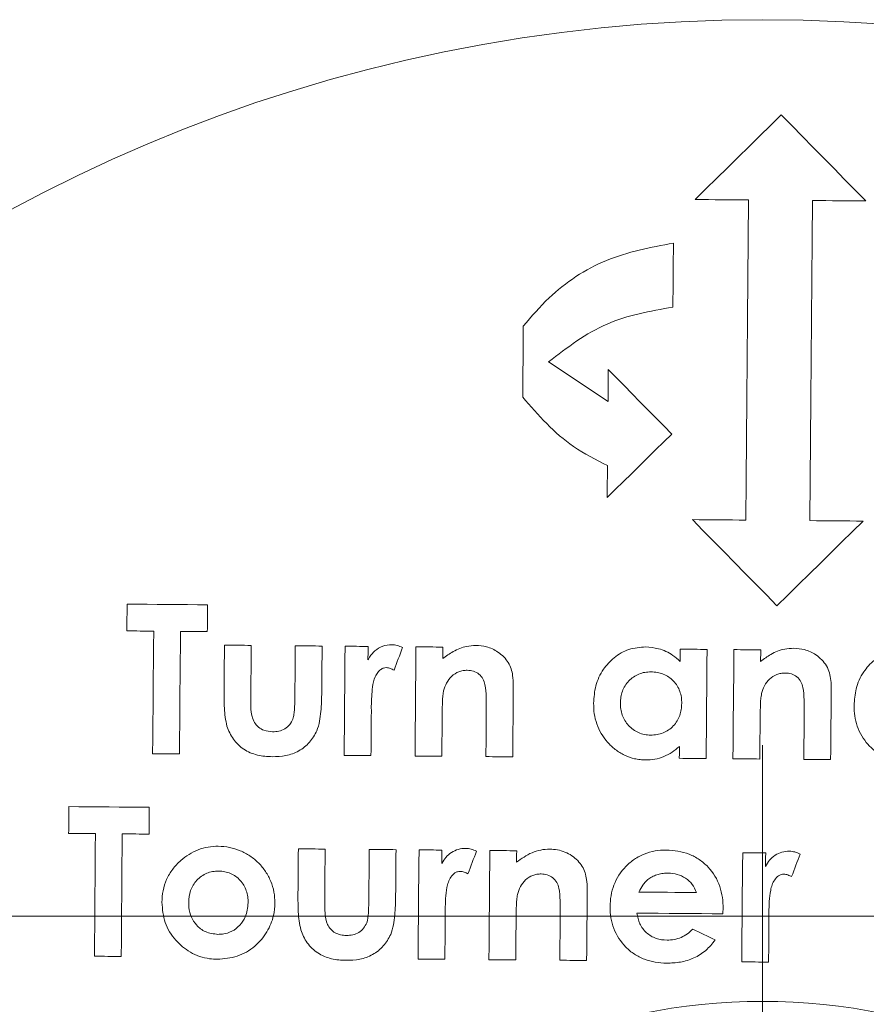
# Model space of a CAD drawing. Header units: millimetres. Extents: x 165 to 832, y 42 to 879.
# Tile 20 of 24: x 737 to 756, y 721 to 744. Entities that reach past the tile are written whole.
import ezdxf

# ---------------------------------------------------------------- set-up
doc = ezdxf.new("R2010")
doc.units = ezdxf.units.MM

# ---------------------------------------------------------------- blocks, each defined once
blk = doc.blocks.new('SW_CENTERMARKSYMBOL_6')
at = {"color": 0, "linetype": 'Continuous', "lineweight": 0}
blk.add_line((0, 5), (0, 20), dxfattribs=at)
blk = doc.blocks.new('SW_CENTERMARKSYMBOL_7')
at = {"color": 0, "linetype": 'Continuous', "lineweight": 0}
blk.add_line((5, 0), (38.943, 0), dxfattribs=at)

msp = doc.modelspace()

# ---------------------------------------------------------------- linework, layer by layer
at = {"color": 7, "linetype": 'Continuous', "lineweight": 15}
msp.add_line((750.405, 735.289), (749.013, 736.218), dxfattribs=at)
at = {"color": 7, "linetype": 'Continuous', "lineweight": 15, "flags": 128}
for points in [[(754.463, 742.004), (754.212, 741.757), (753.961, 741.51), (753.709, 741.263), (753.457, 741.015), (753.205, 740.767), (752.952, 740.519), (752.699, 740.27), (752.446, 740.022)], [(756.446, 739.987), (756.197, 740.24), (755.948, 740.493), (755.7, 740.745), (755.452, 740.998), (755.205, 741.25), (754.957, 741.501), (754.71, 741.753), (754.463, 742.004)], [(752.446, 740.022), (752.602, 740.02), (752.758, 740.019), (752.915, 740.018), (753.071, 740.016), (753.227, 740.015), (753.383, 740.013), (753.54, 740.012), (753.696, 740.011)], [(753.696, 740.011), (753.688, 739.086), (753.68, 738.157), (753.672, 737.224), (753.663, 736.288), (753.655, 735.349), (753.647, 734.406), (753.639, 733.46), (753.63, 732.511)], [(755.13, 732.498), (755.139, 733.447), (755.147, 734.393), (755.155, 735.336), (755.163, 736.275), (755.171, 737.211), (755.18, 738.144), (755.188, 739.073), (755.196, 739.998)], [(755.196, 739.998), (755.352, 739.996), (755.508, 739.995), (755.665, 739.994), (755.821, 739.992), (755.977, 739.991), (756.133, 739.989), (756.29, 739.988), (756.446, 739.987)], [(751.924, 737.501), (751.926, 737.689), (751.927, 737.877), (751.929, 738.065), (751.93, 738.252), (751.932, 738.44), (751.934, 738.627), (751.935, 738.814), (751.937, 739.001)], [(748.42, 737.057), (748.418, 736.849), (748.416, 736.641), (748.414, 736.433), (748.413, 736.224), (748.411, 736.016), (748.409, 735.807), (748.407, 735.598), (748.405, 735.389)], [(750.411, 736.039), (750.41, 735.946), (750.409, 735.852), (750.409, 735.758), (750.408, 735.665), (750.407, 735.571), (750.406, 735.477), (750.405, 735.383), (750.405, 735.289)], [(751.898, 734.526), (751.712, 734.716), (751.525, 734.905), (751.339, 735.095), (751.153, 735.284), (750.968, 735.473), (750.782, 735.662), (750.596, 735.851), (750.411, 736.039)], [(750.385, 733.039), (750.574, 733.226), (750.764, 733.412), (750.953, 733.598), (751.142, 733.784), (751.331, 733.969), (751.52, 734.155), (751.709, 734.341), (751.898, 734.526)], [(750.391, 733.789), (750.391, 733.696), (750.39, 733.602), (750.389, 733.508), (750.388, 733.415), (750.387, 733.321), (750.387, 733.227), (750.386, 733.133), (750.385, 733.039)], [(752.38, 732.522), (752.628, 732.27), (752.875, 732.019), (753.122, 731.767), (753.37, 731.515), (753.618, 731.263), (753.866, 731.01), (754.114, 730.757), (754.363, 730.505)], [(753.63, 732.511), (753.474, 732.512), (753.318, 732.514), (753.162, 732.515), (753.005, 732.516), (752.849, 732.518), (752.693, 732.519), (752.537, 732.521), (752.38, 732.522)], [(754.363, 730.505), (754.616, 730.753), (754.869, 731.001), (755.121, 731.249), (755.373, 731.497), (755.625, 731.745), (755.877, 731.993), (756.129, 732.24), (756.38, 732.487)], [(756.38, 732.487), (756.224, 732.488), (756.068, 732.49), (755.912, 732.491), (755.755, 732.492), (755.599, 732.494), (755.443, 732.495), (755.287, 732.497), (755.13, 732.498)], [(739.138, 730.543), (739.137, 730.464), (739.137, 730.386), (739.136, 730.307), (739.135, 730.229), (739.135, 730.15), (739.134, 730.072), (739.133, 729.993), (739.133, 729.915)], [(741.023, 730.526), (740.787, 730.528), (740.551, 730.531), (740.315, 730.533), (740.08, 730.535), (739.844, 730.537), (739.609, 730.539), (739.373, 730.541), (739.138, 730.543)], [(741.017, 729.898), (741.018, 729.977), (741.019, 730.055), (741.019, 730.134), (741.02, 730.212), (741.021, 730.291), (741.021, 730.369), (741.022, 730.448), (741.023, 730.526)], [(739.133, 729.915), (739.211, 729.914), (739.29, 729.913), (739.368, 729.913), (739.447, 729.912), (739.525, 729.911), (739.604, 729.911), (739.682, 729.91), (739.761, 729.909)], [(739.761, 729.909), (739.758, 729.552), (739.755, 729.193), (739.751, 728.835), (739.748, 728.476), (739.745, 728.117), (739.742, 727.758), (739.739, 727.398), (739.736, 727.038)], [(740.364, 727.032), (740.367, 727.392), (740.37, 727.752), (740.373, 728.112), (740.376, 728.471), (740.38, 728.83), (740.383, 729.188), (740.386, 729.546), (740.389, 729.904)], [(740.389, 729.904), (740.467, 729.903), (740.546, 729.902), (740.624, 729.902), (740.703, 729.901), (740.781, 729.9), (740.86, 729.9), (740.939, 729.899), (741.017, 729.898)], [(741.418, 729.581), (741.417, 729.449), (741.416, 729.317), (741.415, 729.185), (741.414, 729.053), (741.412, 728.921), (741.411, 728.789), (741.41, 728.656), (741.409, 728.524)], [(742.046, 729.575), (741.968, 729.576), (741.889, 729.577), (741.811, 729.577), (741.732, 729.578), (741.654, 729.579), (741.575, 729.579), (741.497, 729.58), (741.418, 729.581)], [(742.036, 728.348), (742.037, 728.501), (742.038, 728.655), (742.04, 728.808), (742.041, 728.962), (742.042, 729.115), (742.044, 729.269), (742.045, 729.422), (742.046, 729.575)], [(743.078, 729.566), (743.077, 729.41), (743.076, 729.254), (743.074, 729.098), (743.073, 728.942), (743.072, 728.786), (743.07, 728.63), (743.069, 728.474), (743.068, 728.318)], [(743.707, 729.561), (743.628, 729.561), (743.55, 729.562), (743.471, 729.563), (743.392, 729.563), (743.314, 729.564), (743.235, 729.565), (743.157, 729.565), (743.078, 729.566)], [(743.697, 728.486), (743.698, 728.62), (743.7, 728.755), (743.701, 728.889), (743.702, 729.024), (743.703, 729.158), (743.704, 729.292), (743.705, 729.426), (743.707, 729.561)], [(744.245, 729.556), (744.242, 729.237), (744.239, 728.918), (744.237, 728.599), (744.234, 728.279), (744.231, 727.96), (744.228, 727.639), (744.226, 727.319), (744.223, 726.998)], [(744.783, 729.551), (744.716, 729.552), (744.649, 729.552), (744.582, 729.553), (744.514, 729.554), (744.447, 729.554), (744.38, 729.555), (744.312, 729.555), (744.245, 729.556)], [(744.781, 729.236), (744.781, 729.276), (744.781, 729.315), (744.782, 729.355), (744.782, 729.394), (744.782, 729.433), (744.783, 729.473), (744.783, 729.512), (744.783, 729.551)], [(745.391, 728.996), (745.416, 729.062), (745.441, 729.128), (745.466, 729.195), (745.491, 729.261), (745.516, 729.327), (745.541, 729.393), (745.566, 729.46), (745.591, 729.526)], [(745.905, 729.541), (745.902, 729.223), (745.9, 728.904), (745.897, 728.584), (745.894, 728.265), (745.891, 727.945), (745.889, 727.625), (745.886, 727.305), (745.883, 726.984)], [(746.533, 729.536), (746.455, 729.537), (746.376, 729.537), (746.298, 729.538), (746.219, 729.539), (746.141, 729.539), (746.062, 729.54), (745.984, 729.541), (745.905, 729.541)], [(746.531, 729.265), (746.531, 729.299), (746.532, 729.333), (746.532, 729.367), (746.532, 729.401), (746.533, 729.435), (746.533, 729.468), (746.533, 729.502), (746.533, 729.536)], [(752.097, 729.487), (752.097, 729.451), (752.097, 729.415), (752.096, 729.379), (752.096, 729.343), (752.096, 729.307), (752.095, 729.271), (752.095, 729.235), (752.095, 729.199)], [(752.725, 729.482), (752.647, 729.483), (752.568, 729.483), (752.49, 729.484), (752.411, 729.485), (752.333, 729.485), (752.254, 729.486), (752.176, 729.487), (752.097, 729.487)], [(752.703, 726.924), (752.706, 727.245), (752.709, 727.565), (752.712, 727.885), (752.714, 728.205), (752.717, 728.525), (752.72, 728.844), (752.723, 729.163), (752.725, 729.482)], [(753.354, 729.476), (753.351, 729.158), (753.348, 728.839), (753.345, 728.519), (753.343, 728.2), (753.34, 727.88), (753.337, 727.56), (753.334, 727.24), (753.331, 726.919)], [(753.982, 729.471), (753.903, 729.472), (753.825, 729.472), (753.746, 729.473), (753.668, 729.474), (753.589, 729.474), (753.511, 729.475), (753.432, 729.476), (753.354, 729.476)], [(753.979, 729.2), (753.98, 729.234), (753.98, 729.268), (753.98, 729.302), (753.981, 729.336), (753.981, 729.37), (753.981, 729.403), (753.982, 729.437), (753.982, 729.471)], [(748.171, 726.964), (748.173, 727.174), (748.175, 727.384), (748.177, 727.594), (748.179, 727.803), (748.18, 728.013), (748.182, 728.222), (748.184, 728.432), (748.186, 728.641)], [(755.62, 726.899), (755.622, 727.109), (755.623, 727.319), (755.625, 727.529), (755.627, 727.738), (755.629, 727.948), (755.631, 728.157), (755.633, 728.367), (755.634, 728.576)], [(744.851, 726.993), (744.852, 727.122), (744.853, 727.252), (744.854, 727.382), (744.855, 727.511), (744.857, 727.64), (744.858, 727.77), (744.859, 727.899), (744.86, 728.028)], [(744.86, 728.028), (744.86, 728.044), (744.86, 728.06), (744.86, 728.075), (744.859, 728.091), (744.859, 728.106), (744.859, 728.122), (744.859, 728.138), (744.859, 728.153)], [(747.553, 728.08), (747.552, 727.941), (747.55, 727.803), (747.549, 727.664), (747.548, 727.525), (747.547, 727.386), (747.546, 727.247), (747.544, 727.108), (747.543, 726.969)], [(746.511, 726.978), (746.512, 727.106), (746.513, 727.233), (746.514, 727.36), (746.516, 727.488), (746.517, 727.615), (746.518, 727.742), (746.519, 727.869), (746.52, 727.996)], [(753.96, 726.913), (753.961, 727.041), (753.962, 727.168), (753.963, 727.295), (753.964, 727.423), (753.965, 727.55), (753.966, 727.677), (753.967, 727.804), (753.968, 727.931)], [(755.001, 728.015), (755, 727.876), (754.999, 727.738), (754.998, 727.599), (754.996, 727.46), (754.995, 727.321), (754.994, 727.182), (754.993, 727.043), (754.992, 726.904)], [(752.077, 727.209), (752.077, 727.174), (752.077, 727.139), (752.077, 727.104), (752.076, 727.069), (752.076, 727.035), (752.076, 727), (752.075, 726.965), (752.075, 726.93)], [(739.736, 727.038), (739.814, 727.037), (739.893, 727.036), (739.971, 727.035), (740.05, 727.035), (740.128, 727.034), (740.207, 727.033), (740.285, 727.033), (740.364, 727.032)], [(744.223, 726.998), (744.301, 726.998), (744.38, 726.997), (744.458, 726.996), (744.537, 726.996), (744.615, 726.995), (744.694, 726.994), (744.772, 726.994), (744.851, 726.993)], [(745.883, 726.984), (745.961, 726.983), (746.04, 726.983), (746.118, 726.982), (746.197, 726.981), (746.275, 726.98), (746.354, 726.98), (746.433, 726.979), (746.511, 726.978)], [(747.543, 726.969), (747.622, 726.969), (747.7, 726.968), (747.779, 726.967), (747.857, 726.967), (747.936, 726.966), (748.014, 726.965), (748.093, 726.965), (748.171, 726.964)], [(752.075, 726.93), (752.154, 726.929), (752.232, 726.928), (752.311, 726.928), (752.389, 726.927), (752.468, 726.926), (752.546, 726.926), (752.625, 726.925), (752.703, 726.924)], [(753.331, 726.919), (753.41, 726.918), (753.488, 726.918), (753.567, 726.917), (753.645, 726.916), (753.724, 726.915), (753.802, 726.915), (753.881, 726.914), (753.96, 726.913)], [(754.992, 726.904), (755.07, 726.904), (755.149, 726.903), (755.227, 726.902), (755.306, 726.902), (755.384, 726.901), (755.463, 726.9), (755.541, 726.9), (755.62, 726.899)], [(737.774, 725.798), (737.773, 725.72), (737.772, 725.641), (737.772, 725.563), (737.771, 725.484), (737.77, 725.406), (737.77, 725.327), (737.769, 725.249), (737.768, 725.17)], [(739.658, 725.782), (739.422, 725.784), (739.186, 725.786), (738.951, 725.788), (738.715, 725.79), (738.48, 725.792), (738.244, 725.794), (738.009, 725.796), (737.774, 725.798)], [(739.653, 725.154), (739.653, 725.232), (739.654, 725.311), (739.655, 725.389), (739.655, 725.468), (739.656, 725.547), (739.657, 725.625), (739.658, 725.704), (739.658, 725.782)], [(737.768, 725.17), (737.847, 725.17), (737.925, 725.169), (738.004, 725.168), (738.082, 725.168), (738.161, 725.167), (738.239, 725.166), (738.318, 725.165), (738.396, 725.165)], [(738.396, 725.165), (738.393, 724.807), (738.39, 724.449), (738.387, 724.09), (738.384, 723.731), (738.381, 723.372), (738.378, 723.013), (738.374, 722.653), (738.371, 722.293)], [(738.999, 722.288), (739.003, 722.648), (739.006, 723.007), (739.009, 723.367), (739.012, 723.726), (739.015, 724.084), (739.018, 724.443), (739.021, 724.801), (739.025, 725.159)], [(739.025, 725.159), (739.103, 725.159), (739.182, 725.158), (739.26, 725.157), (739.339, 725.157), (739.417, 725.156), (739.496, 725.155), (739.574, 725.155), (739.653, 725.154)], [(743.15, 724.809), (743.149, 724.677), (743.148, 724.545), (743.146, 724.413), (743.145, 724.281), (743.144, 724.149), (743.143, 724.017), (743.142, 723.885), (743.141, 723.753)], [(743.778, 724.804), (743.699, 724.804), (743.621, 724.805), (743.542, 724.806), (743.464, 724.806), (743.385, 724.807), (743.307, 724.808), (743.228, 724.808), (743.15, 724.809)], [(743.767, 723.576), (743.769, 723.73), (743.77, 723.883), (743.771, 724.037), (743.773, 724.19), (743.774, 724.344), (743.775, 724.497), (743.777, 724.65), (743.778, 724.804)], [(744.81, 724.795), (744.809, 724.639), (744.807, 724.483), (744.806, 724.327), (744.805, 724.171), (744.803, 724.015), (744.802, 723.859), (744.801, 723.702), (744.799, 723.546)], [(745.438, 724.789), (745.36, 724.79), (745.281, 724.791), (745.203, 724.791), (745.124, 724.792), (745.046, 724.793), (744.967, 724.793), (744.889, 724.794), (744.81, 724.795)], [(745.429, 723.714), (745.43, 723.849), (745.431, 723.983), (745.432, 724.118), (745.434, 724.252), (745.435, 724.386), (745.436, 724.521), (745.437, 724.655), (745.438, 724.789)], [(745.977, 724.785), (745.974, 724.466), (745.971, 724.146), (745.968, 723.827), (745.966, 723.507), (745.963, 723.188), (745.96, 722.868), (745.957, 722.547), (745.954, 722.227)], [(746.515, 724.78), (746.448, 724.78), (746.38, 724.781), (746.313, 724.782), (746.246, 724.782), (746.179, 724.783), (746.111, 724.783), (746.044, 724.784), (745.977, 724.785)], [(746.512, 724.465), (746.513, 724.504), (746.513, 724.544), (746.513, 724.583), (746.514, 724.622), (746.514, 724.662), (746.514, 724.701), (746.515, 724.74), (746.515, 724.78)], [(747.123, 724.224), (747.148, 724.29), (747.173, 724.357), (747.198, 724.423), (747.223, 724.489), (747.248, 724.556), (747.273, 724.622), (747.298, 724.688), (747.323, 724.755)], [(747.637, 724.77), (747.634, 724.451), (747.631, 724.132), (747.628, 723.812), (747.626, 723.493), (747.623, 723.173), (747.62, 722.853), (747.617, 722.533), (747.615, 722.212)], [(748.265, 724.765), (748.186, 724.765), (748.108, 724.766), (748.029, 724.767), (747.951, 724.767), (747.872, 724.768), (747.794, 724.769), (747.715, 724.769), (747.637, 724.77)], [(748.263, 724.494), (748.263, 724.528), (748.263, 724.562), (748.264, 724.595), (748.264, 724.629), (748.264, 724.663), (748.264, 724.697), (748.265, 724.731), (748.265, 724.765)], [(753.56, 724.718), (753.557, 724.399), (753.554, 724.08), (753.551, 723.761), (753.549, 723.441), (753.546, 723.121), (753.543, 722.801), (753.54, 722.481), (753.537, 722.161)], [(754.098, 724.714), (754.031, 724.714), (753.964, 724.715), (753.896, 724.715), (753.829, 724.716), (753.762, 724.717), (753.694, 724.717), (753.627, 724.718), (753.56, 724.718)], [(754.095, 724.399), (754.096, 724.438), (754.096, 724.478), (754.096, 724.517), (754.097, 724.556), (754.097, 724.596), (754.097, 724.635), (754.098, 724.674), (754.098, 724.714)], [(754.706, 724.158), (754.731, 724.224), (754.756, 724.291), (754.781, 724.357), (754.806, 724.423), (754.831, 724.49), (754.856, 724.556), (754.881, 724.622), (754.906, 724.688)], [(749.903, 722.192), (749.905, 722.402), (749.907, 722.612), (749.908, 722.822), (749.91, 723.032), (749.912, 723.241), (749.914, 723.451), (749.916, 723.66), (749.918, 723.869)], [(752.475, 723.785), (752.306, 723.787), (752.138, 723.788), (751.97, 723.79), (751.801, 723.791), (751.633, 723.793), (751.465, 723.794), (751.297, 723.796), (751.128, 723.797)], [(746.583, 722.221), (746.584, 722.351), (746.585, 722.48), (746.586, 722.61), (746.587, 722.739), (746.588, 722.869), (746.589, 722.998), (746.59, 723.128), (746.592, 723.257)], [(746.592, 723.257), (746.591, 723.273), (746.591, 723.288), (746.591, 723.304), (746.591, 723.319), (746.591, 723.335), (746.591, 723.351), (746.591, 723.366), (746.591, 723.382)], [(748.243, 722.207), (748.244, 722.334), (748.245, 722.462), (748.246, 722.589), (748.247, 722.716), (748.248, 722.843), (748.249, 722.971), (748.25, 723.098), (748.252, 723.225)], [(749.284, 723.308), (749.283, 723.17), (749.282, 723.031), (749.281, 722.892), (749.28, 722.754), (749.278, 722.615), (749.277, 722.476), (749.276, 722.337), (749.275, 722.198)], [(751.079, 723.304), (751.331, 723.302), (751.583, 723.3), (751.836, 723.297), (752.088, 723.295), (752.34, 723.293), (752.592, 723.291), (752.844, 723.289), (753.096, 723.286)], [(753.096, 723.286), (753.097, 723.301), (753.097, 723.316), (753.098, 723.331), (753.098, 723.346), (753.098, 723.36), (753.099, 723.375), (753.099, 723.39), (753.1, 723.405)], [(754.166, 722.155), (754.167, 722.285), (754.168, 722.414), (754.169, 722.544), (754.17, 722.673), (754.171, 722.803), (754.172, 722.932), (754.173, 723.061), (754.175, 723.191)], [(754.175, 723.191), (754.174, 723.206), (754.174, 723.222), (754.174, 723.238), (754.174, 723.253), (754.174, 723.269), (754.174, 723.284), (754.174, 723.3), (754.174, 723.316)], [(752.914, 722.675), (752.848, 722.707), (752.783, 722.739), (752.717, 722.771), (752.652, 722.803), (752.586, 722.835), (752.521, 722.866), (752.455, 722.898), (752.39, 722.93)], [(738.371, 722.293), (738.45, 722.292), (738.528, 722.292), (738.607, 722.291), (738.685, 722.29), (738.764, 722.29), (738.842, 722.289), (738.921, 722.288), (738.999, 722.288)], [(745.954, 722.227), (746.033, 722.226), (746.111, 722.226), (746.19, 722.225), (746.268, 722.224), (746.347, 722.223), (746.425, 722.223), (746.504, 722.222), (746.583, 722.221)], [(747.615, 722.212), (747.693, 722.212), (747.772, 722.211), (747.85, 722.21), (747.929, 722.21), (748.007, 722.209), (748.086, 722.208), (748.164, 722.208), (748.243, 722.207)], [(749.275, 722.198), (749.353, 722.197), (749.432, 722.197), (749.51, 722.196), (749.589, 722.195), (749.667, 722.195), (749.746, 722.194), (749.824, 722.193), (749.903, 722.192)], [(753.537, 722.161), (753.616, 722.16), (753.694, 722.159), (753.773, 722.159), (753.851, 722.158), (753.93, 722.157), (754.009, 722.157), (754.087, 722.156), (754.166, 722.155)]]:
    msp.add_lwpolyline(points, dxfattribs=at)
at = {"color": 7, "linetype": 'Continuous', "lineweight": 15}
for radius in [37, 14]:
    msp.add_circle((754.024, 707.235), radius, dxfattribs=at)
for points, knots in [([(751.937, 739.001), (751.401, 738.899), (750.33, 738.695), (749.15, 737.91), (748.613, 737.283), (748.42, 737.057)], [0, 0, 0, 0, 0.390372, 0.780483, 1, 1, 1, 1]), ([(749.013, 736.218), (749.45, 736.554), (750.31, 737.216), (751.392, 737.407), (751.924, 737.501)], [0, 0, 0, 0, 0.5081323, 1, 1, 1, 1]), ([(748.405, 735.389), (748.773, 734.969), (749.339, 734.321), (750.118, 733.927), (750.391, 733.789)], [0, 0, 0, 0, 0.649697, 1, 1, 1, 1]), ([(745.336, 729.591), (745.265, 729.585), (745.122, 729.572), (744.94, 729.461), (744.836, 729.337), (744.793, 729.259), (744.781, 729.236)], [0, 0, 0, 0, 0.305031, 0.612348, 0.888045, 1, 1, 1, 1]), ([(745.591, 729.526), (745.551, 729.544), (745.51, 729.561), (745.425, 729.584), (745.38, 729.589), (745.336, 729.591)], [0, 0, 0, 0, 0.5, 0.5, 1, 1, 1, 1]), ([(747.308, 729.574), (747.236, 729.57), (747.051, 729.56), (746.781, 729.449), (746.61, 729.324), (746.531, 729.265)], [0, 0, 0, 0, 0.251762, 0.65366, 1, 1, 1, 1]), ([(747.964, 729.305), (747.92, 729.345), (747.802, 729.451), (747.574, 729.554), (747.391, 729.568), (747.308, 729.574)], [0, 0, 0, 0, 0.248447, 0.660969, 1, 1, 1, 1]), ([(751.287, 729.539), (751.153, 729.529), (750.885, 729.508), (750.541, 729.303), (750.268, 729.01), (750.096, 728.637), (750.077, 728.358), (750.067, 728.221)], [0, 0, 0, 0, 0.196151, 0.393699, 0.577311, 0.792184, 1, 1, 1, 1]), ([(752.095, 729.199), (752.04, 729.249), (751.892, 729.38), (751.613, 729.513), (751.387, 729.531), (751.287, 729.539)], [0, 0, 0, 0, 0.24984, 0.665983, 1, 1, 1, 1]), ([(754.756, 729.509), (754.685, 729.505), (754.497, 729.495), (754.228, 729.384), (754.058, 729.258), (753.979, 729.2)], [0, 0, 0, 0, 0.250759, 0.656129, 1, 1, 1, 1]), ([(755.412, 729.24), (755.367, 729.28), (755.25, 729.385), (755.023, 729.489), (754.84, 729.503), (754.756, 729.509)], [0, 0, 0, 0, 0.250653, 0.654629, 1, 1, 1, 1]), ([(757.389, 729.486), (757.254, 729.475), (756.983, 729.454), (756.638, 729.246), (756.364, 728.948), (756.197, 728.575), (756.178, 728.299), (756.169, 728.168)], [0, 0, 0, 0, 0.197528, 0.396378, 0.58309, 0.801692, 1, 1, 1, 1]), ([(748.186, 728.641), (748.184, 728.717), (748.178, 728.9), (748.106, 729.137), (748, 729.262), (747.964, 729.305)], [0, 0, 0, 0, 0.318843, 0.76701, 1, 1, 1, 1]), ([(755.634, 728.576), (755.634, 728.636), (755.633, 728.695), (755.619, 728.814), (755.607, 728.873), (755.574, 728.987), (755.551, 729.042), (755.492, 729.148), (755.454, 729.195), (755.412, 729.24)], [0, 0, 0, 0, 0.25, 0.25, 0.5, 0.5, 0.75, 0.75, 1, 1, 1, 1]), ([(744.859, 728.153), (744.863, 728.303), (744.87, 728.533), (744.923, 728.805), (745.002, 728.939), (745.07, 729.01), (745.141, 729.049), (745.188, 729.052), (745.211, 729.054)], [0, 0, 0, 0, 0.430923, 0.664383, 0.779381, 0.868545, 0.93684, 1, 1, 1, 1]), ([(745.211, 729.054), (745.227, 729.053), (745.243, 729.052), (745.258, 729.048), (745.274, 729.045), (745.289, 729.04), (745.304, 729.035), (745.319, 729.029), (745.334, 729.023), (745.348, 729.016), (745.363, 729.01), (745.377, 729.003), (745.391, 728.996)], [0, 0, 0, 0, 0.0000481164, 0.0000481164, 0.0000481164, 0.0000963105, 0.0000963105, 0.0000963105, 0.000144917, 0.000144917, 0.000144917, 0.0001936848, 0.0001936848, 0.0001936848, 0.0001936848]), ([(746.554, 728.511), (746.572, 728.574), (746.592, 728.636), (746.654, 728.751), (746.694, 728.806), (746.791, 728.897), (746.848, 728.934), (746.941, 728.971), (746.974, 728.979), (747.04, 728.99), (747.074, 728.991), (747.107, 728.993)], [0, 0, 0, 0, 0.25, 0.25, 0.5, 0.5, 0.75, 0.75, 0.875, 0.875, 1, 1, 1, 1]), ([(747.107, 728.993), (747.156, 728.99), (747.205, 728.986), (747.298, 728.956), (747.343, 728.933), (747.455, 728.84), (747.502, 728.75), (747.542, 728.562), (747.546, 728.465), (747.553, 728.273), (747.553, 728.176), (747.553, 728.08)], [0, 0, 0, 0, 0.125, 0.125, 0.25, 0.25, 0.5, 0.5, 0.75, 0.75, 1, 1, 1, 1]), ([(750.695, 728.226), (750.697, 728.273), (750.699, 728.319), (750.714, 728.411), (750.726, 728.456), (750.773, 728.59), (750.824, 728.672), (750.958, 728.811), (751.038, 728.867), (751.173, 728.922), (751.219, 728.936), (751.315, 728.952), (751.364, 728.954), (751.413, 728.955)], [0, 0, 0, 0, 0.125, 0.125, 0.25, 0.25, 0.5, 0.5, 0.75, 0.75, 0.875, 0.875, 1, 1, 1, 1]), ([(751.413, 728.955), (751.462, 728.953), (751.511, 728.95), (751.606, 728.933), (751.653, 728.92), (751.789, 728.867), (751.869, 728.81), (752.004, 728.671), (752.056, 728.588), (752.103, 728.453), (752.115, 728.406), (752.129, 728.312), (752.13, 728.263), (752.131, 728.215)], [0, 0, 0, 0, 0.125, 0.125, 0.25, 0.25, 0.5, 0.5, 0.75, 0.75, 0.875, 0.875, 1, 1, 1, 1]), ([(754.002, 728.446), (754.021, 728.509), (754.041, 728.571), (754.102, 728.686), (754.142, 728.741), (754.238, 728.831), (754.295, 728.869), (754.388, 728.905), (754.422, 728.914), (754.488, 728.925), (754.522, 728.926), (754.556, 728.928)], [0, 0, 0, 0, 0.25, 0.25, 0.5, 0.5, 0.75, 0.75, 0.875, 0.875, 1, 1, 1, 1]), ([(754.556, 728.928), (754.605, 728.925), (754.654, 728.921), (754.747, 728.891), (754.791, 728.868), (754.905, 728.774), (754.951, 728.683), (754.99, 728.494), (754.995, 728.398), (755.001, 728.207), (755.002, 728.111), (755.001, 728.015)], [0, 0, 0, 0, 0.125, 0.125, 0.25, 0.25, 0.5, 0.5, 0.75, 0.75, 1, 1, 1, 1]), ([(741.409, 728.524), (741.409, 728.384), (741.41, 728.173), (741.431, 727.891), (741.462, 727.753), (741.478, 727.684)], [0, 0, 0, 0, 0.497121, 0.747401, 1, 1, 1, 1]), ([(746.52, 727.996), (746.521, 728.082), (746.522, 728.168), (746.531, 728.34), (746.534, 728.426), (746.554, 728.511)], [0, 0, 0, 0, 0.5, 0.5, 1, 1, 1, 1]), ([(742.545, 727.551), (742.476, 727.557), (742.357, 727.568), (742.211, 727.653), (742.113, 727.768), (742.029, 728.001), (742.033, 728.2), (742.036, 728.348)], [0, 0, 0, 0, 0.186079, 0.32079, 0.45523, 0.59642, 1, 1, 1, 1]), ([(743.068, 728.318), (743.066, 728.239), (743.063, 728.122), (743.051, 727.964), (743.03, 727.886), (743.02, 727.847)], [0, 0, 0, 0, 0.496688, 0.746681, 1, 1, 1, 1]), ([(743.581, 727.577), (743.64, 727.721), (743.663, 727.874), (743.69, 728.18), (743.696, 728.333), (743.697, 728.486)], [0, 0, 0, 0, 0.5, 0.5, 1, 1, 1, 1]), ([(753.968, 727.931), (753.97, 728.017), (753.973, 728.146), (753.98, 728.318), (753.995, 728.403), (754.002, 728.446)], [0, 0, 0, 0, 0.498768, 0.748767, 1, 1, 1, 1]), ([(750.067, 728.221), (750.068, 728.139), (750.071, 728.056), (750.095, 727.894), (750.115, 727.814), (750.197, 727.579), (750.282, 727.434), (750.449, 727.247), (750.509, 727.19), (750.641, 727.086), (750.713, 727.041), (750.865, 726.967), (750.945, 726.94), (751.07, 726.911), (751.112, 726.904), (751.197, 726.895), (751.24, 726.893), (751.282, 726.892)], [0, 0, 0, 0, 0.125, 0.125, 0.25, 0.25, 0.5, 0.5, 0.625, 0.625, 0.75, 0.75, 0.875, 0.875, 0.9375, 0.9375, 1, 1, 1, 1]), ([(751.403, 727.474), (751.354, 727.476), (751.306, 727.48), (751.211, 727.498), (751.164, 727.513), (751.03, 727.571), (750.951, 727.629), (750.854, 727.735), (750.824, 727.773), (750.775, 727.855), (750.755, 727.899), (750.723, 727.988), (750.711, 728.035), (750.698, 728.13), (750.696, 728.178), (750.695, 728.226)], [0, 0, 0, 0, 0.125, 0.125, 0.25, 0.25, 0.5, 0.5, 0.625, 0.625, 0.75, 0.75, 0.875, 0.875, 1, 1, 1, 1]), ([(752.131, 728.215), (752.129, 728.167), (752.127, 728.12), (752.113, 728.026), (752.101, 727.98), (752.053, 727.844), (752.002, 727.76), (751.9, 727.654), (751.864, 727.622), (751.784, 727.567), (751.739, 727.544), (751.648, 727.507), (751.601, 727.494), (751.503, 727.477), (751.453, 727.475), (751.403, 727.474)], [0, 0, 0, 0, 0.125, 0.125, 0.25, 0.25, 0.5, 0.5, 0.625, 0.625, 0.75, 0.75, 0.875, 0.875, 1, 1, 1, 1]), ([(756.169, 728.168), (756.17, 728.086), (756.173, 728.003), (756.198, 727.842), (756.217, 727.762), (756.299, 727.526), (756.384, 727.381), (756.552, 727.193), (756.613, 727.136), (756.744, 727.032), (756.818, 726.987), (756.969, 726.913), (757.048, 726.886), (757.172, 726.858), (757.215, 726.85), (757.299, 726.841), (757.342, 726.84), (757.385, 726.839)], [0, 0, 0, 0, 0.125, 0.125, 0.25, 0.25, 0.5, 0.5, 0.625, 0.625, 0.75, 0.75, 0.875, 0.875, 0.9375, 0.9375, 1, 1, 1, 1]), ([(743.02, 727.847), (743, 727.802), (742.978, 727.758), (742.915, 727.681), (742.877, 727.647), (742.79, 727.595), (742.743, 727.578), (742.645, 727.555), (742.595, 727.553), (742.545, 727.551)], [0, 0, 0, 0, 0.25, 0.25, 0.5, 0.5, 0.75, 0.75, 1, 1, 1, 1]), ([(741.478, 727.684), (741.496, 727.63), (741.516, 727.576), (741.566, 727.475), (741.594, 727.426), (741.693, 727.288), (741.776, 727.206), (741.968, 727.079), (742.077, 727.036), (742.303, 726.979), (742.42, 726.971), (742.538, 726.968)], [0, 0, 0, 0, 0.125, 0.125, 0.25, 0.25, 0.5, 0.5, 0.75, 0.75, 1, 1, 1, 1]), ([(742.538, 726.968), (742.645, 726.969), (742.751, 726.975), (742.961, 727.017), (743.065, 727.052), (743.253, 727.157), (743.338, 727.227), (743.48, 727.386), (743.535, 727.48), (743.581, 727.577)], [0, 0, 0, 0, 0.25, 0.25, 0.5, 0.5, 0.75, 0.75, 1, 1, 1, 1]), ([(751.282, 726.892), (751.356, 726.893), (751.429, 726.897), (751.575, 726.923), (751.645, 726.943), (751.779, 726.999), (751.844, 727.034), (751.966, 727.115), (752.022, 727.161), (752.077, 727.209)], [0, 0, 0, 0, 0.25, 0.25, 0.5, 0.5, 0.75, 0.75, 1, 1, 1, 1]), ([(741.273, 724.87), (741.193, 724.869), (741.113, 724.865), (740.955, 724.837), (740.878, 724.816), (740.729, 724.759), (740.657, 724.722), (740.52, 724.638), (740.457, 724.588), (740.395, 724.535)], [0, 0, 0, 0, 0.25, 0.25, 0.5, 0.5, 0.75, 0.75, 1, 1, 1, 1]), ([(742.6, 723.537), (742.599, 723.625), (742.594, 723.712), (742.562, 723.882), (742.536, 723.966), (742.47, 724.127), (742.429, 724.204), (742.334, 724.348), (742.279, 724.417), (742.156, 724.539), (742.089, 724.594), (741.943, 724.689), (741.866, 724.731), (741.705, 724.798), (741.623, 724.825), (741.45, 724.86), (741.361, 724.868), (741.273, 724.87)], [0, 0, 0, 0, 0.125, 0.125, 0.25, 0.25, 0.375, 0.375, 0.5, 0.5, 0.625, 0.625, 0.75, 0.75, 0.875, 0.875, 1, 1, 1, 1]), ([(747.067, 724.82), (747.009, 724.818), (746.951, 724.813), (746.84, 724.78), (746.786, 724.756), (746.689, 724.693), (746.645, 724.654), (746.57, 724.566), (746.541, 724.516), (746.512, 724.465)], [0, 0, 0, 0, 0.25, 0.25, 0.5, 0.5, 0.75, 0.75, 1, 1, 1, 1]), ([(747.323, 724.755), (747.282, 724.772), (747.242, 724.79), (747.156, 724.813), (747.112, 724.817), (747.067, 724.82)], [0, 0, 0, 0, 0.5, 0.5, 1, 1, 1, 1]), ([(749.039, 724.803), (748.968, 724.802), (748.897, 724.796), (748.757, 724.767), (748.689, 724.747), (748.494, 724.663), (748.376, 724.58), (748.263, 724.494)], [0, 0, 0, 0, 0.25, 0.25, 0.5, 0.5, 1, 1, 1, 1]), ([(749.695, 724.533), (749.651, 724.575), (749.606, 724.615), (749.505, 724.683), (749.452, 724.711), (749.34, 724.757), (749.281, 724.774), (749.161, 724.797), (749.101, 724.8), (749.039, 724.803)], [0, 0, 0, 0, 0.25, 0.25, 0.5, 0.5, 0.75, 0.75, 1, 1, 1, 1]), ([(751.769, 724.779), (751.681, 724.778), (751.594, 724.774), (751.422, 724.744), (751.337, 724.721), (751.173, 724.655), (751.096, 724.616), (750.953, 724.518), (750.885, 724.46), (750.702, 724.273), (750.605, 724.123), (750.513, 723.881), (750.49, 723.797), (750.46, 723.626), (750.455, 723.539), (750.452, 723.453)], [0, 0, 0, 0, 0.125, 0.125, 0.25, 0.25, 0.375, 0.375, 0.5, 0.5, 0.75, 0.75, 0.875, 0.875, 1, 1, 1, 1]), ([(753.1, 723.405), (753.099, 723.494), (753.096, 723.583), (753.071, 723.757), (753.051, 723.843), (752.965, 724.096), (752.871, 724.253), (752.685, 724.448), (752.617, 724.507), (752.468, 724.607), (752.387, 724.65), (752.219, 724.716), (752.131, 724.739), (751.952, 724.771), (751.861, 724.776), (751.769, 724.779)], [0, 0, 0, 0, 0.125, 0.125, 0.25, 0.25, 0.5, 0.5, 0.625, 0.625, 0.75, 0.75, 0.875, 0.875, 1, 1, 1, 1]), ([(754.65, 724.754), (754.592, 724.752), (754.534, 724.747), (754.423, 724.714), (754.368, 724.69), (754.272, 724.626), (754.227, 724.587), (754.153, 724.499), (754.123, 724.449), (754.095, 724.399)], [0, 0, 0, 0, 0.25, 0.25, 0.5, 0.5, 0.75, 0.75, 1, 1, 1, 1]), ([(754.906, 724.688), (754.885, 724.697), (754.845, 724.715), (754.761, 724.745), (754.695, 724.75), (754.65, 724.754)], [0, 0, 0, 0, 0.250818, 0.502006, 1, 1, 1, 1]), ([(740.395, 724.535), (740.328, 724.471), (740.262, 724.405), (740.149, 724.256), (740.102, 724.176), (740.027, 724.008), (739.999, 723.919), (739.962, 723.739), (739.956, 723.648), (739.953, 723.556)], [0, 0, 0, 0, 0.25, 0.25, 0.5, 0.5, 0.75, 0.75, 1, 1, 1, 1]), ([(749.918, 723.869), (749.915, 723.944), (749.91, 724.125), (749.839, 724.363), (749.733, 724.489), (749.695, 724.533)], [0, 0, 0, 0, 0.313115, 0.760461, 1, 1, 1, 1]), ([(740.581, 723.556), (740.583, 723.65), (740.595, 723.742), (740.658, 723.919), (740.707, 724.002), (740.837, 724.142), (740.916, 724.199), (741.047, 724.254), (741.093, 724.267), (741.186, 724.284), (741.234, 724.286), (741.282, 724.287)], [0, 0, 0, 0, 0.25, 0.25, 0.5, 0.5, 0.75, 0.75, 0.875, 0.875, 1, 1, 1, 1]), ([(741.282, 724.287), (741.33, 724.285), (741.377, 724.282), (741.47, 724.265), (741.515, 724.252), (741.647, 724.196), (741.725, 724.139), (741.852, 723.999), (741.901, 723.916), (741.946, 723.781), (741.957, 723.735), (741.97, 723.64), (741.972, 723.592), (741.972, 723.544)], [0, 0, 0, 0, 0.125, 0.125, 0.25, 0.25, 0.5, 0.5, 0.75, 0.75, 0.875, 0.875, 1, 1, 1, 1]), ([(746.591, 723.382), (746.593, 723.557), (746.599, 723.732), (746.64, 723.947), (746.651, 723.989), (746.68, 724.072), (746.701, 724.111), (746.75, 724.185), (746.779, 724.219), (746.836, 724.256), (746.855, 724.266), (746.898, 724.28), (746.92, 724.282), (746.943, 724.282)], [0, 0, 0, 0, 0.5, 0.5, 0.625, 0.625, 0.75, 0.75, 0.875, 0.875, 0.9375, 0.9375, 1, 1, 1, 1]), ([(746.943, 724.282), (746.959, 724.281), (746.975, 724.28), (746.99, 724.277), (747.006, 724.274), (747.021, 724.269), (747.036, 724.263), (747.066, 724.252), (747.095, 724.238), (747.123, 724.224)], [0, 0, 0, 0, 0.0000481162, 0.0000481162, 0.0000481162, 0.0000963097, 0.0000963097, 0.0000963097, 0.0001927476, 0.0001927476, 0.0001927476, 0.0001927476]), ([(748.286, 723.739), (748.304, 723.803), (748.324, 723.865), (748.386, 723.981), (748.426, 724.035), (748.523, 724.126), (748.58, 724.163), (748.673, 724.199), (748.706, 724.208), (748.772, 724.218), (748.805, 724.22), (748.839, 724.221)], [0, 0, 0, 0, 0.25, 0.25, 0.5, 0.5, 0.75, 0.75, 0.875, 0.875, 1, 1, 1, 1]), ([(748.839, 724.221), (748.888, 724.219), (748.936, 724.214), (749.029, 724.185), (749.073, 724.162), (749.186, 724.07), (749.233, 723.98), (749.273, 723.791), (749.278, 723.694), (749.284, 723.501), (749.285, 723.405), (749.284, 723.308)], [0, 0, 0, 0, 0.125, 0.125, 0.25, 0.25, 0.5, 0.5, 0.75, 0.75, 1, 1, 1, 1]), ([(751.359, 724.104), (751.393, 724.126), (751.427, 724.148), (751.5, 724.184), (751.538, 724.197), (751.615, 724.22), (751.654, 724.228), (751.735, 724.238), (751.775, 724.239), (751.816, 724.24)], [0, 0, 0, 0, 0.25, 0.25, 0.5, 0.5, 0.75, 0.75, 1, 1, 1, 1]), ([(751.816, 724.24), (751.888, 724.237), (751.959, 724.231), (752.097, 724.191), (752.163, 724.16), (752.281, 724.081), (752.335, 724.032), (752.422, 723.92), (752.45, 723.853), (752.475, 723.785)], [0, 0, 0, 0, 0.25, 0.25, 0.5, 0.5, 0.75, 0.75, 1, 1, 1, 1]), ([(754.174, 723.316), (754.176, 723.491), (754.182, 723.667), (754.223, 723.881), (754.234, 723.923), (754.263, 724.006), (754.284, 724.045), (754.333, 724.119), (754.362, 724.153), (754.418, 724.19), (754.438, 724.2), (754.481, 724.214), (754.503, 724.216), (754.526, 724.216)], [0, 0, 0, 0, 0.5, 0.5, 0.625, 0.625, 0.75, 0.75, 0.875, 0.875, 0.9375, 0.9375, 1, 1, 1, 1]), ([(754.526, 724.216), (754.542, 724.215), (754.558, 724.214), (754.573, 724.211), (754.589, 724.207), (754.605, 724.202), (754.62, 724.197), (754.649, 724.186), (754.678, 724.172), (754.706, 724.158)], [0, 0, 0, 0, 0.0000481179, 0.0000481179, 0.0000481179, 0.0000963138, 0.0000963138, 0.0000963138, 0.000191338, 0.000191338, 0.000191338, 0.000191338]), ([(751.128, 723.797), (751.158, 723.853), (751.202, 723.937), (751.281, 724.041), (751.333, 724.082), (751.359, 724.104)], [0, 0, 0, 0, 0.488369, 0.740766, 1, 1, 1, 1]), ([(743.141, 723.753), (743.14, 723.612), (743.141, 723.47), (743.156, 723.189), (743.17, 723.048), (743.21, 722.913)], [0, 0, 0, 0, 0.5, 0.5, 1, 1, 1, 1]), ([(745.313, 722.805), (745.371, 722.949), (745.394, 723.102), (745.421, 723.408), (745.427, 723.561), (745.429, 723.714)], [0, 0, 0, 0, 0.5, 0.5, 1, 1, 1, 1]), ([(748.252, 723.225), (748.253, 723.311), (748.254, 723.397), (748.258, 723.482), (748.26, 723.525), (748.262, 723.568), (748.266, 723.611), (748.27, 723.654), (748.276, 723.697), (748.286, 723.739)], [0, 0, 0, 0, 0.00026142, 0.00026142, 0.00026142, 0.0003924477, 0.0003924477, 0.0003924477, 0.0005242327, 0.0005242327, 0.0005242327, 0.0005242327]), ([(739.953, 723.556), (739.966, 723.394), (739.993, 723.069), (740.253, 722.663), (740.613, 722.359), (740.971, 722.235), (741.192, 722.226), (741.252, 722.223)], [0, 0, 0, 0, 0.232626, 0.467086, 0.68216, 0.913094, 1, 1, 1, 1]), ([(741.267, 722.806), (741.165, 722.818), (740.974, 722.84), (740.762, 723.007), (740.632, 723.209), (740.584, 723.398), (740.582, 723.517), (740.581, 723.556)], [0, 0, 0, 0, 0.263758, 0.493536, 0.689046, 0.89589, 1, 1, 1, 1]), ([(741.252, 722.223), (741.41, 722.236), (741.725, 722.262), (742.139, 722.502), (742.427, 722.846), (742.577, 723.206), (742.594, 723.441), (742.6, 723.537)], [0, 0, 0, 0, 0.225206, 0.451746, 0.660196, 0.860024, 1, 1, 1, 1]), ([(741.972, 723.544), (741.961, 723.431), (741.942, 723.239), (741.786, 723.011), (741.601, 722.867), (741.414, 722.811), (741.303, 722.807), (741.267, 722.806)], [0, 0, 0, 0, 0.297519, 0.501924, 0.706214, 0.902563, 1, 1, 1, 1]), ([(744.276, 722.78), (744.23, 722.782), (744.185, 722.785), (744.096, 722.805), (744.052, 722.821), (743.934, 722.887), (743.871, 722.958), (743.794, 723.121), (743.782, 723.214), (743.768, 723.394), (743.767, 723.485), (743.767, 723.576)], [0, 0, 0, 0, 0.125, 0.125, 0.25, 0.25, 0.5, 0.5, 0.75, 0.75, 1, 1, 1, 1]), ([(744.799, 723.546), (744.798, 723.467), (744.796, 723.388), (744.786, 723.231), (744.779, 723.151), (744.752, 723.076)], [0, 0, 0, 0, 0.5, 0.5, 1, 1, 1, 1]), ([(750.452, 723.453), (750.454, 723.365), (750.457, 723.279), (750.486, 723.108), (750.508, 723.024), (750.601, 722.779), (750.697, 722.634), (750.882, 722.446), (750.949, 722.391), (751.095, 722.295), (751.175, 722.254), (751.339, 722.192), (751.423, 722.169), (751.598, 722.139), (751.687, 722.134), (751.775, 722.131)], [0, 0, 0, 0, 0.125, 0.125, 0.25, 0.25, 0.5, 0.5, 0.625, 0.625, 0.75, 0.75, 0.875, 0.875, 1, 1, 1, 1]), ([(751.787, 722.67), (751.699, 722.673), (751.612, 722.682), (751.448, 722.741), (751.371, 722.785), (751.241, 722.904), (751.19, 722.976), (751.115, 723.133), (751.094, 723.218), (751.079, 723.304)], [0, 0, 0, 0, 0.25, 0.25, 0.5, 0.5, 0.75, 0.75, 1, 1, 1, 1]), ([(744.752, 723.076), (744.731, 723.031), (744.709, 722.987), (744.646, 722.909), (744.608, 722.875), (744.522, 722.824), (744.475, 722.806), (744.376, 722.784), (744.326, 722.781), (744.276, 722.78)], [0, 0, 0, 0, 0.25, 0.25, 0.5, 0.5, 0.75, 0.75, 1, 1, 1, 1]), ([(743.21, 722.913), (743.228, 722.858), (743.248, 722.804), (743.298, 722.703), (743.326, 722.654), (743.426, 722.515), (743.509, 722.433), (743.702, 722.307), (743.811, 722.264), (744.036, 722.208), (744.153, 722.199), (744.269, 722.197)], [0, 0, 0, 0, 0.125, 0.125, 0.25, 0.25, 0.5, 0.5, 0.75, 0.75, 1, 1, 1, 1]), ([(744.269, 722.197), (744.376, 722.198), (744.483, 722.204), (744.692, 722.245), (744.796, 722.281), (744.984, 722.385), (745.069, 722.455), (745.211, 722.614), (745.266, 722.708), (745.313, 722.805)], [0, 0, 0, 0, 0.25, 0.25, 0.5, 0.5, 0.75, 0.75, 1, 1, 1, 1]), ([(752.39, 722.93), (752.35, 722.89), (752.309, 722.852), (752.217, 722.786), (752.168, 722.758), (752.065, 722.713), (752.011, 722.696), (751.9, 722.674), (751.844, 722.671), (751.787, 722.67)], [0, 0, 0, 0, 0.25, 0.25, 0.5, 0.5, 0.75, 0.75, 1, 1, 1, 1]), ([(751.775, 722.131), (751.886, 722.132), (751.995, 722.138), (752.21, 722.175), (752.317, 722.207), (752.518, 722.299), (752.609, 722.358), (752.777, 722.503), (752.848, 722.587), (752.914, 722.675)], [0, 0, 0, 0, 0.25, 0.25, 0.5, 0.5, 0.75, 0.75, 1, 1, 1, 1])]:
    msp.add_open_spline(points, degree=3, knots=knots, dxfattribs=at)

# ---------------------------------------------------------------- block references
at = {"color": 7, "linetype": 'Continuous', "lineweight": 0}
for name, p in [('SW_CENTERMARKSYMBOL_7', (726.311, 723.235)), ('SW_CENTERMARKSYMBOL_6', (754.024, 707.235))]:
    msp.add_blockref(name, p, dxfattribs=at)

doc.saveas('drawing.dxf')
